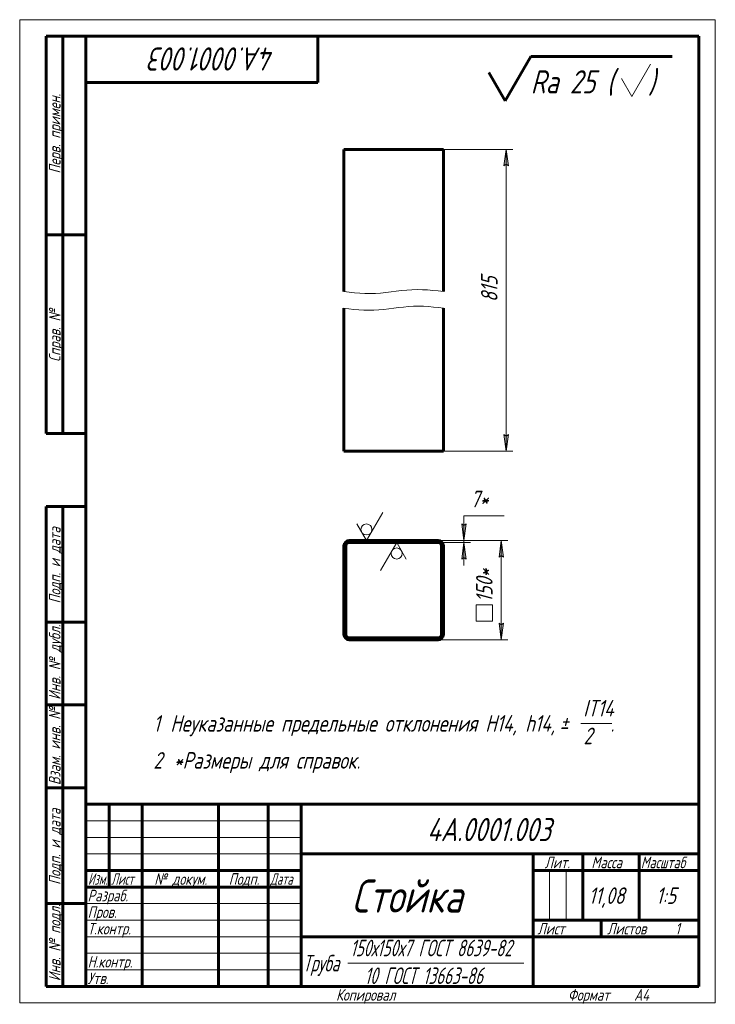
# Model space of a CAD drawing. Header units: millimetres. Extents: x 0 to 210, y 0 to 297.
import ezdxf

# ---------------------------------------------------------------- set-up
doc = ezdxf.new("R2010")
doc.units = ezdxf.units.MM
for name, pattern in [('K5LT_BASIC', [0]), ('K5LT_THIN', [0]), ('K5LT_THIN_INCLUDED_TO_HATCHING', [0])]:
    doc.linetypes.add(name, pattern=pattern)
doc.layers.add('Системный слой', color=7, linetype='Continuous')
doc.layers.add('Системный слой (1)', color=7, linetype='Continuous', true_color=0x6c6c6c)
doc.styles.add('KDIMTEXTSTYLE', font='GOST_AU.SHX', dxfattribs={"width": 0.96, "oblique": 15, "height": 5})
doc.styles.add('KTEXTSTYLE', font='GOST_AU.SHX', dxfattribs={"width": 0.96, "height": 5})
doc.dimstyles.new('KDIMSTYLE (0.20)', dxfattribs={"dimtxt": 5, "dimasz": 1, "dimexe": 2, "dimexo": 0, "dimgap": 1, "dimtad": 1, "dimlfac": 5, "dimtxsty": 'KDIMTEXTSTYLE', "dimsah": 1, "dimcen": 0, "dimdle": 1, "dimadec": 0, "dimazin": 0, "dimtfac": 0.667, "dimtmove": 0, "dimatfit": 3, "dimfxl": 1, "dimtvp": 1, "dimtolj": 1, "dimtzin": 0, "dimarcsym": 0})

# ---------------------------------------------------------------- blocks, each defined once
blk = doc.blocks.new('U0')
at = {"layer": 'Системный слой (1)', "color": 150, "linetype": 'K5LT_BASIC', "lineweight": 60, "true_color": 0x0080ff}
for p, q in [((127.9, 214.86), (127.9, 257.83)), ((127.9, 166.66), (127.9, 209.86))]:
    blk.add_line(p, q, dxfattribs=at)
blk = doc.blocks.new('U1')
at = {"layer": 'Системный слой (1)', "color": 150, "linetype": 'K5LT_BASIC', "lineweight": 60, "true_color": 0x0080ff}
for p, q in [((97.9, 214.86), (97.9, 257.83)), ((97.9, 166.66), (97.9, 209.86))]:
    blk.add_line(p, q, dxfattribs=at)
blk = doc.blocks.new('D0')
at = {"layer": 'Системный слой (1)'}
for points in [[(147.52, 252.83), (146.86, 257.83), (146.2, 252.83), (146.86, 253.33)], [(146.86, 166.66), (147.52, 171.66), (146.86, 171.16), (146.2, 171.66)]]:
    blk.add_hatch(color=7, dxfattribs=at).paths.add_polyline_path(points)
at = {"layer": 'Системный слой (1)', "color": 7, "linetype": 'K5LT_THIN', "lineweight": 18}
for p, q in [((127.9, 257.83), (148.86, 257.83)), ((146.2, 252.83), (146.86, 257.83)), ((146.86, 257.83), (147.52, 252.83)), ((146.86, 253.33), (146.2, 252.83)), ((147.52, 252.83), (146.86, 253.33)), ((146.86, 166.66), (146.2, 171.66)), ((146.2, 171.66), (146.86, 171.16)), ((146.86, 171.16), (147.52, 171.66)), ((147.52, 171.66), (146.86, 166.66)), ((127.9, 166.66), (148.86, 166.66))]:
    blk.add_line(p, q, dxfattribs=at)
blk.add_wipeout([(145.86, 211.72), (138.48, 211.72), (138.48, 221.21), (145.86, 221.21)]).dxf.layer = 'Системный слой (1)'
blk.add_line((146.86, 166.66), (146.86, 257.83), dxfattribs=at)
at = {"layer": 'Системный слой (1)', "color": 7, "insert": (139.27, 211.72), "char_height": 5, "attachment_point": 1, "rotation": 90, "style": 'KTEXTSTYLE'}
blk.add_mtext('\\H5.0;\\W1.000;\\Q15;\\Q15;\\W0.965;815', dxfattribs=at)
blk = doc.blocks.new('KDIMARROW_01')
at = {"layer": 'Системный слой'}
blk.add_hatch(color=0, dxfattribs=at).paths.add_polyline_path([(-5, -0.66), (0, 0), (-5, 0.66), (-4.5, 0)])
at = {"layer": 'Системный слой', "color": 0, "linetype": 'K5LT_THIN', "lineweight": 18}
for p, q in [((-4.5, 0), (-5, 0.66)), ((-5, 0.66), (0, 0)), ((0, 0), (-5, -0.66)), ((-5, -0.66), (-4.5, 0)), ((0, 0), (-1, 0))]:
    blk.add_line(p, q, dxfattribs=at)
blk = doc.blocks.new('U2')
at = {"layer": 'Системный слой (1)', "color": 7, "linetype": 'K5LT_THIN_INCLUDED_TO_HATCHING', "lineweight": 18}
for p, q in [((97.9, 209.86), (99.4, 209.68)), ((99.4, 209.68), (100.9, 209.51)), ((100.9, 209.51), (102.4, 209.38)), ((102.4, 209.38), (103.9, 209.29)), ((103.9, 209.29), (105.4, 209.26)), ((105.4, 209.26), (106.9, 209.29)), ((106.9, 209.29), (108.4, 209.38)), ((108.4, 209.38), (109.9, 209.51)), ((109.9, 209.51), (111.4, 209.68)), ((111.4, 209.68), (112.9, 209.86)), ((112.9, 209.86), (114.4, 210.05)), ((114.4, 210.05), (115.9, 210.21)), ((115.9, 210.21), (117.4, 210.35)), ((117.4, 210.35), (118.9, 210.43)), ((118.9, 210.43), (120.4, 210.46)), ((120.4, 210.46), (121.9, 210.43)), ((121.9, 210.43), (123.4, 210.35)), ((123.4, 210.35), (124.9, 210.21)), ((124.9, 210.21), (126.4, 210.05)), ((126.4, 210.05), (127.9, 209.86))]:
    blk.add_line(p, q, dxfattribs=at)
blk = doc.blocks.new('U3')
at = {"layer": 'Системный слой (1)', "color": 7, "linetype": 'K5LT_THIN_INCLUDED_TO_HATCHING', "lineweight": 18}
for p, q in [((99.48, 214.67), (97.9, 214.86)), ((101.06, 214.49), (99.48, 214.67)), ((102.64, 214.36), (101.06, 214.49)), ((104.22, 214.28), (102.64, 214.36)), ((105.79, 214.26), (104.22, 214.28)), ((107.37, 214.31), (105.79, 214.26)), ((108.95, 214.42), (107.37, 214.31)), ((110.53, 214.58), (108.95, 214.42)), ((112.11, 214.76), (110.53, 214.58)), ((113.69, 214.96), (112.11, 214.76)), ((115.27, 215.15), (113.69, 214.96)), ((116.85, 215.3), (115.27, 215.15)), ((118.43, 215.41), (116.85, 215.3)), ((120, 215.46), (118.43, 215.41)), ((121.58, 215.44), (120, 215.46)), ((123.16, 215.36), (121.58, 215.44)), ((124.74, 215.23), (123.16, 215.36)), ((126.32, 215.06), (124.74, 215.23)), ((127.9, 214.86), (126.32, 215.06))]:
    blk.add_line(p, q, dxfattribs=at)
blk = doc.blocks.new('D1')
at = {"layer": 'Системный слой (1)', "color": 7, "linetype": 'K5LT_THIN', "lineweight": 18}
for p, q in [((126.3, 139.69), (147.36, 139.69)), ((126.3, 109.69), (147.36, 109.69))]:
    blk.add_line(p, q, dxfattribs=at)
blk.add_wipeout([(144.36, 115.3), (136.98, 115.3), (136.98, 133.33), (144.36, 133.33)]).dxf.layer = 'Системный слой (1)'
at = {"layer": 'Системный слой (1)'}
for points in [[(146.02, 134.69), (145.36, 139.69), (144.7, 134.69), (145.36, 135.19)], [(145.36, 109.69), (146.02, 114.69), (145.36, 114.19), (144.7, 114.69)]]:
    blk.add_hatch(color=7, dxfattribs=at).paths.add_polyline_path(points)
at = {"layer": 'Системный слой (1)', "color": 7, "linetype": 'K5LT_THIN', "lineweight": 18}
for p, q in [((144.7, 134.69), (145.36, 139.69)), ((145.36, 139.69), (146.02, 134.69)), ((145.36, 139.69), (145.36, 109.69)), ((145.36, 135.19), (144.7, 134.69)), ((146.02, 134.69), (145.36, 135.19)), ((137.77, 115.3), (137.77, 120.3)), ((137.77, 120.3), (142.77, 120.3)), ((142.77, 120.3), (142.77, 115.3)), ((142.77, 115.3), (137.77, 115.3)), ((145.36, 109.69), (144.7, 114.69)), ((144.7, 114.69), (145.36, 114.19)), ((145.36, 114.19), (146.02, 114.69)), ((146.02, 114.69), (145.36, 109.69))]:
    blk.add_line(p, q, dxfattribs=at)
at = {"layer": 'Системный слой (1)', "color": 7, "insert": (137.77, 121.01), "char_height": 5, "attachment_point": 1, "rotation": 90, "style": 'KTEXTSTYLE'}
blk.add_mtext('\\H5.0;\\W1.000;\\Q15;\\Q15;\\W0.965;150*', dxfattribs=at)
blk = doc.blocks.new('D2')
at = {"layer": 'Системный слой (1)'}
for points in [[(134.1, 139.69), (134.75, 144.69), (134.1, 144.19), (133.44, 144.69)], [(134.75, 134.09), (134.1, 139.09), (133.44, 134.09), (134.1, 134.59)]]:
    blk.add_hatch(color=7, dxfattribs=at).paths.add_polyline_path(points)
at = {"layer": 'Системный слой (1)', "color": 7, "linetype": 'K5LT_THIN', "lineweight": 18}
for p, q in [((134.1, 139.69), (134.1, 147.12)), ((134.1, 139.69), (134.1, 146.69)), ((134.1, 144.19), (133.44, 144.69)), ((133.44, 144.69), (134.1, 139.69)), ((134.1, 139.69), (134.75, 144.69)), ((134.75, 144.69), (134.1, 144.19)), ((126.3, 139.69), (136.1, 139.69)), ((126.3, 139.09), (136.1, 139.09)), ((134.1, 139.09), (133.44, 134.09)), ((134.1, 139.69), (134.1, 139.09)), ((134.75, 134.09), (134.1, 139.09)), ((134.1, 139.09), (134.1, 132.09)), ((133.44, 134.09), (134.1, 134.59)), ((134.1, 134.59), (134.75, 134.09))]:
    blk.add_line(p, q, dxfattribs=at)
blk.add_wipeout([(136.1, 148.12), (136.1, 155.5), (143.94, 155.5), (143.94, 148.12)]).dxf.layer = 'Системный слой (1)'
blk.add_line((134.1, 147.12), (146.27, 147.12), dxfattribs=at)
at = {"layer": 'Системный слой (1)', "color": 7, "insert": (136.1, 154.71), "char_height": 5, "attachment_point": 1, "style": 'KTEXTSTYLE'}
blk.add_mtext('\\H5.0;\\W1.000;\\Q15;\\Q15;\\W0.965;7*', dxfattribs=at)
blk = doc.blocks.new('U4')
at = {"layer": 'Системный слой (1)', "color": 7, "linetype": 'K5LT_THIN', "lineweight": 18}
for p, q in [((104.68, 139.69), (109.59, 148.19)), ((101.79, 144.69), (104.68, 139.69))]:
    blk.add_line(p, q, dxfattribs=at)
blk.add_arc((104.68, 143.02), 1.67, 0, 360, dxfattribs=at)
blk = doc.blocks.new('U5')
at = {"layer": 'Системный слой (1)', "color": 7, "linetype": 'K5LT_THIN', "lineweight": 18}
for p, q in [((113.82, 139.09), (108.91, 130.59)), ((116.71, 134.09), (113.82, 139.09))]:
    blk.add_line(p, q, dxfattribs=at)
blk.add_arc((113.82, 135.76), 1.67, 0, 360, dxfattribs=at)
blk = doc.blocks.new('U6')
at = {"color": 7, "linetype": 'K5LT_THIN', "lineweight": 18}
for p, q in [((0, 0), (0, 297)), ((0, 297), (210, 297)), ((210, 297), (210, 0)), ((20, 55), (85, 55)), ((20, 50), (85, 50)), ((20, 45), (85, 45)), ((159.96, 25), (159.96, 40)), ((164.98, 25), (164.98, 40)), ((20, 30), (85, 30)), ((20, 25), (85, 25)), ((20, 20), (85, 20)), ((20, 15), (85, 15)), ((99.03, 12), (152.24, 12)), ((20, 10), (85, 10)), ((210, 0), (0, 0))]:
    blk.add_line(p, q, dxfattribs=at)
at = {"color": 150, "linetype": 'K5LT_BASIC', "lineweight": 60, "true_color": 0x0080ff}
for p, q in [((8, 172), (8, 292)), ((20, 292), (8, 292)), ((13, 172), (13, 292)), ((20, 5), (20, 292)), ((20, 292), (205, 292)), ((90, 292), (90, 278)), ((205, 292), (205, 5)), ((90, 278), (20, 278)), ((20, 232), (8, 232)), ((20, 172), (8, 172)), ((8, 5), (8, 150)), ((20, 150), (8, 150)), ((13, 5), (13, 150)), ((20, 115), (8, 115)), ((20, 90), (8, 90)), ((20, 65), (8, 65)), ((20, 60), (205, 60)), ((20, 5), (20, 60)), ((27, 35), (27, 60)), ((37, 5), (37, 60)), ((60, 5), (60, 60)), ((75, 5), (75, 60)), ((85, 5), (85, 60)), ((85, 45), (205, 45)), ((155, 5), (155, 45)), ((170, 25), (170, 45)), ((187, 25), (187, 45)), ((20, 40), (85, 40)), ((155, 40), (170, 40)), ((170, 40), (205, 40)), ((20, 35), (85, 35)), ((20, 30), (8, 30)), ((155, 25), (205, 25)), ((175.57, 20), (175.57, 25)), ((85, 20), (155, 20)), ((155, 20), (205, 20)), ((20, 5), (8, 5)), ((205, 5), (20, 5))]:
    blk.add_line(p, q, dxfattribs=at)
at = {"color": 7, "attachment_point": 1, "style": 'KTEXTSTYLE'}
for s, insert, char_height, rotation in [('\\H5.0;\\W1.000;\\Q15;\\Q15;\\W0.965;\\H7.00;4А.0001.003', (77.02, 281.64), 7, 180), ('\\H5.0;\\W1.000;\\Q15;\\Q15;\\W0.965;\\H3.50;Перв. примен.', (8.82, 250.52), 3.5, 90), ('\\H5.0;\\W1.000;\\Q15;\\Q15;\\W0.965;\\H3.50;Справ. №', (8.82, 193.63), 3.5, 90), ('\\H5.0;\\W1.000;\\Q15;\\Q15;\\W0.965;\\H3.50;Подп. и дата', (8.82, 120.66), 3.5, 90), ('\\H5.0;\\W1.000;\\Q15;\\Q15;\\W0.965;\\H3.50;Инв. № дубл.', (8.82, 91.57), 3.5, 90), ('\\H5.0;\\W1.000;\\Q15;\\Q15;\\W0.965;\\H3.50;Взам. инв. №', (8.82, 65.8), 3.5, 90), ('\\H5.0;\\W1.000;\\Q15;\\Q15;\\W0.965;\\H3.50;Подп. и дата', (8.82, 35.66), 3.5, 90), ('\\H5.0;\\W1.000;\\Q15;\\Q15;\\W0.965;\\H3.50;Инв. № подл.', (8.82, 6.57), 3.5, 90)]:
    blk.add_mtext(s, dxfattribs=dict(at, insert=insert, char_height=char_height, rotation=rotation))
for s, insert, char_height in [('\\H5.0;\\W1.000;\\Q15;\\Q15;\\W0.965;\\H7.00;4А.0001.003', (122.98, 55.86), 7), ('\\H5.0;\\W1.000;\\Q15;\\Q15;\\W0.965;\\H3.50;Лит.', (158.47, 44.18), 3.5), ('\\H5.0;\\W1.000;\\Q15;\\Q15;\\W0.965;\\H3.50;Масса', (172.58, 44.18), 3.5), ('\\H5.0;\\W1.000;\\Q15;\\Q15;\\W0.930;\\H3.50;Масштаб', (187.52, 44.18), 3.5), ('\\H5.0;\\W1.000;\\Q15;\\Q15;\\W0.784;\\H3.50;Изм.', (20.62, 39.18), 3.5), ('\\H5.0;\\W1.000;\\Q15;\\Q15;\\W0.799;\\H3.50;Лист', (27.61, 39.18), 3.5), ('\\H5.0;\\W1.000;\\Q15;\\Q15;\\W0.965;\\H3.50;№ докум.', (40.63, 39.18), 3.5), ('\\H5.0;\\W1.000;\\Q15;\\Q15;\\W0.965;\\H3.50;Подп.', (63.1, 39.18), 3.5), ('\\H5.0;\\W1.000;\\Q15;\\Q15;\\W0.799;\\H3.50;Дата', (75.61, 39.18), 3.5), ('\\H5.0;\\W1.000;\\Q15;\\Q15;\\W0.965;\\H10.00;Стойка', (100.19, 37.29), 10), ('\\H5.0;\\W1.000;\\Q15;\\Q15;\\W0.965;\\H3.50;Разраб.', (20.5, 34.18), 3.5), ('\\H5.0;\\W1.000;\\Q15;\\Q15;\\W0.965;11,08', (171.77, 34.9), 5), ('\\H5.0;\\W1.000;\\Q15;\\Q15;\\W0.965;{\\c16711680;1:5}', (192.11, 34.9), 5), ('\\H5.0;\\W1.000;\\Q15;\\Q15;\\W0.965;\\H3.50;Пров.', (20.5, 29.18), 3.5), ('\\H5.0;\\W1.000;\\Q15;\\Q15;\\W0.965;\\H3.50;Т.контр.', (20.5, 24.18), 3.5), ('\\H5.0;\\W1.000;\\Q15;\\Q15;\\W0.965;\\H3.50;Лист', (156.32, 24.18), 3.5), ('\\H5.0;\\W1.000;\\Q15;\\Q15;\\W0.965;\\H3.50;Листов', (177.36, 24.18), 3.5), ('\\H5.0;\\W1.000;\\Q15;\\Q15;\\W0.965;\\H3.50;1', (197.91, 24.18), 3.5), ('\\H5.0;\\W1.000;\\Q15;\\Q15;\\W0.814;150х150х7 ГОСТ 8639-82', (99.79, 19.09), 5), ('\\H5.0;\\W1.000;\\Q15;\\Q15;\\W0.814;Труба', (85.5, 14.5), 5), ('\\H5.0;\\W1.000;\\Q15;\\Q15;\\W0.965;\\H3.50;Н.контр.', (20.5, 14.18), 3.5), ('\\H5.0;\\W1.000;\\Q15;\\Q15;\\W0.965;\\H3.50;Утв.', (20.5, 9.18), 3.5), ('\\H5.0;\\W1.000;\\Q15;\\Q15;\\W0.814;10 ГОСТ 13663-86', (104.15, 10.71), 5), ('\\H5.0;\\W1.000;\\Q15;\\Q15;\\W0.965;\\H3.50;Копировал', (95.5, 4.18), 3.5), ('\\H5.0;\\W1.000;\\Q15;\\Q15;\\W0.965;\\H3.50;Формат', (165.5, 4.18), 3.5), ('\\H5.0;\\W1.000;\\Q15;\\Q15;\\W0.965;\\H3.50;A4', (185.5, 4.18), 3.5)]:
    blk.add_mtext(s, dxfattribs=dict(at, insert=insert, char_height=char_height))
blk = doc.blocks.new('U7')
at = {"color": 7, "linetype": 'K5LT_THIN', "lineweight": 18}
blk.add_line((169.38, 84.44), (178.77, 84.44), dxfattribs=at)
at = {"color": 7, "char_height": 5, "attachment_point": 1, "style": 'KTEXTSTYLE'}
for s, insert in [('\\H5.0;\\W1.000;\\Q15;\\Q15;\\W0.965;IT14', (170.14, 91.52)), ('\\H5.0;\\W1.000;\\Q15;\\Q15;\\W0.965;1', (40.35, 86.94)), ('\\H5.0;\\W1.000;\\Q15;\\Q15;\\W0.965;Неуказанные предельные отклонения H14, h14, ', (45.47, 86.94)), ('\\H5.0;\\W1.000;\\Q15;\\Q15;\\W0.965;±', (162.94, 86.94)), ('\\H5.0;\\W1.000;\\Q15;\\Q15;\\W0.965; ', (165.85, 86.94)), ('\\H5.0;\\W1.000;\\Q15;\\Q15;\\W0.965;2', (170.2, 83.14)), ('\\H5.0;\\W1.000;\\Q15;\\Q15;\\W0.965;.', (178.36, 86.94)), ('\\H5.0;\\W1.000;\\Q15;\\Q15;\\W0.965;2', (40.35, 75.76)), ('\\H5.0;\\W1.000;\\Q15;\\Q15;\\W0.965;*Размеры для справок.', (46.53, 75.76))]:
    blk.add_mtext(s, dxfattribs=dict(at, insert=insert))
blk = doc.blocks.new('U8')
at = {"color": 150, "linetype": 'K5LT_BASIC', "lineweight": 60, "true_color": 0x0080ff}
for p, q in [((146.55, 272.51), (154.28, 285.91)), ((154.28, 285.91), (197, 285.91)), ((141.64, 281.01), (146.55, 272.51))]:
    blk.add_line(p, q, dxfattribs=at)
at = {"color": 7, "linetype": 'K5LT_THIN', "lineweight": 18}
for p, q in [((184.77, 273.77), (190.45, 283.57)), ((181.67, 279.21), (184.77, 273.77))]:
    blk.add_line(p, q, dxfattribs=at)
at = {"color": 7, "char_height": 7, "attachment_point": 1, "style": 'KTEXTSTYLE'}
for s, insert in [('\\H5.0;\\W1.000;\\Q15;\\Q15;\\W0.965;\\H7.00;Ra 25 (', (154.28, 281.73)), ('\\H5.0;\\W1.000;\\Q15;\\Q15;\\W0.965;\\H7.00;)', (189.75, 281.73))]:
    blk.add_mtext(s, dxfattribs=dict(at, insert=insert))

msp = doc.modelspace()

# ---------------------------------------------------------------- linework, layer by layer
at = {"layer": 'Системный слой (1)', "color": 150, "linetype": 'K5LT_BASIC', "lineweight": 60, "true_color": 0x0080ff}
for p, q in [((99.4997, 257.8288), (97.8997, 257.8288)), ((126.2997, 257.8288), (99.4997, 257.8288)), ((127.8997, 257.8288), (126.2997, 257.8288)), ((99.4997, 166.6614), (97.8997, 166.6614)), ((126.2997, 166.6614), (99.4997, 166.6614)), ((127.8997, 166.6614), (126.2997, 166.6614)), ((97.8997, 111.2901), (97.8997, 138.0901)), ((98.4997, 111.2901), (98.4997, 138.0901)), ((99.4997, 139.6901), (126.2997, 139.6901)), ((99.4997, 139.0901), (126.2997, 139.0901)), ((127.2997, 138.0901), (127.2997, 111.2901)), ((127.8997, 138.0901), (127.8997, 111.2901)), ((126.2997, 110.2901), (99.4997, 110.2901)), ((126.2997, 109.6901), (99.4997, 109.6901))]:
    msp.add_line(p, q, dxfattribs=at)
for centre, radius, start, end in [((99.4997, 138.0901), 1.6, 90, 180), ((99.4997, 138.0901), 1, 90, 180), ((126.2997, 138.0901), 1.6, 0, 90), ((126.2997, 138.0901), 1, 0, 90), ((99.4997, 111.2901), 1.6, 180, 270), ((99.4997, 111.2901), 1, 180, 270), ((126.2997, 111.2901), 1.6, 270, 0), ((126.2997, 111.2901), 1, 270, 0)]:
    msp.add_arc(centre, radius, start, end, dxfattribs=at)

# ---------------------------------------------------------------- block references
for name in ['U8', 'U7']:
    msp.add_blockref(name, (0, 0))
at = {"layer": 'Системный слой (1)'}
for name in ['U1', 'U0', 'U4', 'U5']:
    msp.add_blockref(name, (0, 0), dxfattribs=at)

# ---------------------------------------------------------------- next in the draw order: dimensions: what is measured, and where the dimension line sits
at = {"layer": 'Системный слой (1)', "color": 7}
dim = msp.add_linear_dim(base=(146.8599, 166.6614), p1=(127.8997, 257.8288), p2=(127.8997, 166.6614), angle=90, text='\\H5.0;\\W0.965;\\Q15;\\H5.0;\\W0.965;\\Q15;\\Q15;815', dimstyle='KDIMSTYLE (0.20)', override={"dimexo": 0, "dimblk1": 'KDIMARROW_01', "dimblk2": 'KDIMARROW_01', "dimse1": 0, "dimse2": 0, "dimclrt": 7, "dimtolj": 1}, dxfattribs=at)
dim.commit()
dim.dimension.update_dxf_attribs({"geometry": 'D0', "text_midpoint": (146.8599, 216.6614), "dimtype": 160})
dim = msp.add_linear_dim(base=(145.3615, 139.6901), p1=(126.2997, 109.6901), p2=(126.2997, 139.6901), angle=90, dimstyle='KDIMSTYLE (0.20)', override={"dimexo": 0, "dimpost": '\\H5.0;\\W0.965;\\Q15;{\\fSymbol Type A|i0|c204|p18;т}<>\\H5.0;\\W0.965;\\Q15;\\Q15;*', "dimblk1": 'KDIMARROW_01', "dimblk2": 'KDIMARROW_01', "dimse1": 0, "dimse2": 0, "dimclrt": 7, "dimtol": 1, "dimtp": 0, "dimtm": 0, "dimtdec": 5, "dimtolj": 1}, dxfattribs=at)
dim.commit()
dim.dimension.update_dxf_attribs({"geometry": 'D1', "text_midpoint": (145.3615, 124.6901), "dimtype": 160})

# ---------------------------------------------------------------- next in the draw order: block references
at = {"layer": 'Системный слой'}
for name in ['U3', 'U2']:
    msp.add_blockref(name, (0, 0), dxfattribs=at)

# ---------------------------------------------------------------- next in the draw order: dimensions: what is measured, and where the dimension line sits
at = {"layer": 'Системный слой (1)', "color": 7}
dim = msp.add_linear_dim(base=(134.0964, 139.6901), p1=(126.2997, 139.0901), p2=(126.2997, 139.6901), angle=90, text='\\H5.0;\\W0.965;\\Q15;\\H5.0;\\W0.965;\\Q15;\\Q15;7\\H5.0;\\W0.965;\\Q15;\\Q15;*', dimstyle='KDIMSTYLE (0.20)', override={"dimexo": 0, "dimtoh": 1, "dimblk1": 'KDIMARROW_01', "dimblk2": 'KDIMARROW_01', "dimse1": 0, "dimse2": 0, "dimclrt": 7, "dimtmove": 1, "dimtolj": 1}, dxfattribs=at)
dim.commit()
dim.dimension.update_dxf_attribs({"geometry": 'D2', "text_midpoint": (136.0964, 147.1181), "dimtype": 160})

# ---------------------------------------------------------------- next in the draw order: block references
msp.add_blockref('U6', (0, 0))

doc.saveas('drawing.dxf')
